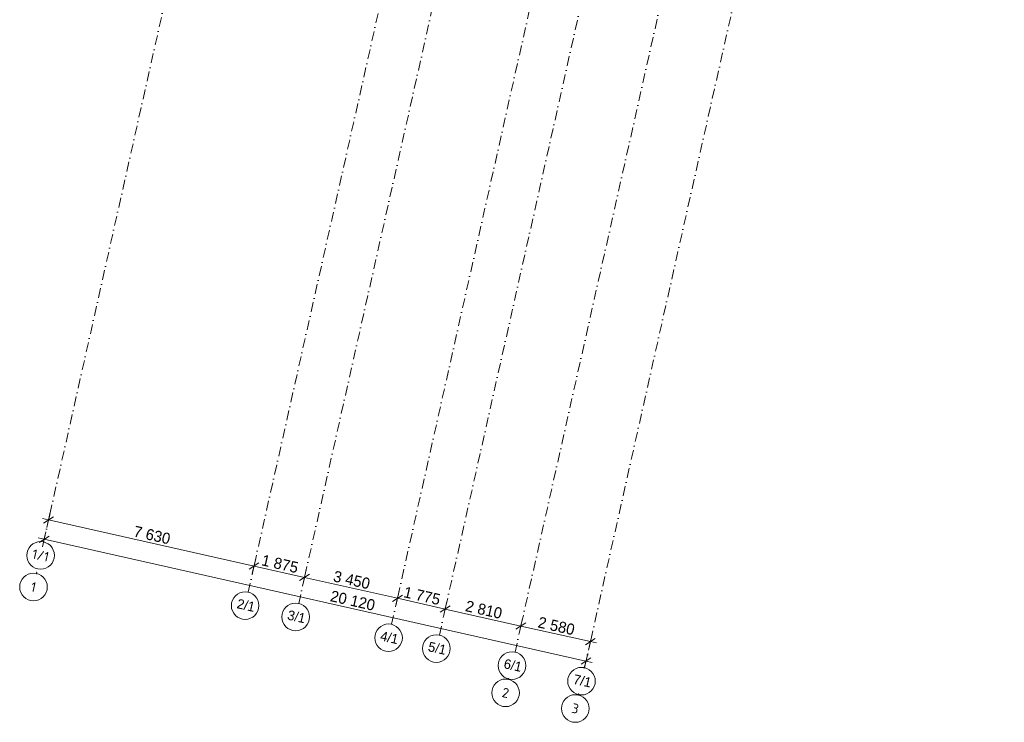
# Model space of a CAD drawing. Header units: millimetres. Extents: x -7213913 to -6930480, y 6129472 to 6353620.
# Tile 1 of 256: x -7212959 to -7177284, y 6129472 to 6154920. Entities that reach past the tile are written whole.
import ezdxf
from ezdxf.enums import TextEntityAlignment as Align

# ---------------------------------------------------------------- set-up
doc = ezdxf.new("R2010")
doc.units = ezdxf.units.MM
doc.header["$MEASUREMENT"] = 0
doc.linetypes.add('Штрихпунктирная', pattern=[670.277762, 352.777767, -176.388884, 0, -141.111112])
doc.layers.add('АР-Чертеж-Оси габаритные.АР', color=7, linetype='Continuous')
doc.layers.add('АР-Чертеж-Оси_Осевые размеры.АР', color=7, linetype='Continuous')
for name, color, linetype, lineweight in [('АР-Чертеж-Оси габаритные.АР_Ном._пера__120', 7, 'Continuous', 0), ('АР-Чертеж-Оси_Осевые размеры.АР_Ном._пера__1', 7, 'Continuous', 0), ('АР-Чертеж-Оси_Осевые размеры.АР_Ном._пера__120', 7, 'Continuous', 0)]:
    doc.layers.add(name, color=color, linetype=linetype, lineweight=lineweight)
doc.styles.add('РЎР“Р•РќР•Р\xa0Р\x98Р\xa0_РЎРўР\x98Р›Р¬_5', font='GOTHIC.TTF')
doc.styles.add('РЎР“Р•РќР•Р\xa0Р\x98Р\xa0_РЎРўР\x98Р›Р¬_7', font='isocpeur.ttf')
doc.dimstyles.new('СГЕНЕРИР_СТИЛЬ__10', dxfattribs={"dimtxt": 400, "dimasz": 285, "dimexe": 0.18, "dimexo": 0.0625, "dimgap": 0, "dimtad": 1, "dimdec": 0, "dimzin": 0, "dimdsep": 46, "dimtxsty": 'РЎР“Р•РќР•Р\xa0Р\x98Р\xa0_РЎРўР\x98Р›Р¬_5', "dimblk": 'ARROWHEAD_6', "dimblk1": 'ARROWHEAD_6', "dimblk2": 'ARROWHEAD_6', "dimcen": 0.09, "dimse1": 1, "dimse2": 1, "dimclrd": 7, "dimclre": 7, "dimclrt": 7, "dimazin": 0, "dimtfac": 1, "dimtdec": 4, "dimtmove": 2, "dimatfit": 3, "dimfxl": 1, "dimtolj": 1, "dimtzin": 0, "dimarcsym": 0})
doc.dimstyles.new('СГЕНЕРИР_СТИЛЬ__9', dxfattribs={"dimtxt": 400, "dimasz": 285, "dimexe": 0.18, "dimexo": 0.0625, "dimgap": 0, "dimtad": 1, "dimdec": 0, "dimzin": 0, "dimdsep": 46, "dimtxsty": 'РЎР“Р•РќР•Р\xa0Р\x98Р\xa0_РЎРўР\x98Р›Р¬_5', "dimblk": 'ARROWHEAD_6', "dimblk1": 'ARROWHEAD_6', "dimblk2": 'ARROWHEAD_6', "dimcen": 0.09, "dimse1": 1, "dimse2": 1, "dimclrd": 7, "dimclre": 7, "dimclrt": 7, "dimazin": 0, "dimtfac": 1, "dimtdec": 4, "dimtmove": 0, "dimatfit": 3, "dimfxl": 1, "dimtolj": 1, "dimtzin": 0, "dimarcsym": 0})

# ---------------------------------------------------------------- blocks, each defined once
blk = doc.blocks.new('Стандартный Маркер Сетки[178]_10', base_point=(-7196882, 6203729))
at = {"layer": 'АР-Чертеж-Оси_Осевые размеры.АР_Ном._пера__120', "color": 7, "linetype": 'Штрихпунктирная', "lineweight": 0}
for p, q in [((-7197101, 6202753), (-7196882, 6203729)), ((-7197101, 6202753), (-7211873, 6136981)), ((-7211873, 6136981), (-7212092, 6136005))]:
    blk.add_line(p, q, dxfattribs=at)
at = {"layer": 'АР-Чертеж-Оси_Осевые размеры.АР_Ном._пера__120', "color": 7, "linetype": 'Continuous', "lineweight": 0}
blk.add_circle((-7212202, 6135517), 500, dxfattribs=at)
at = {"layer": 'АР-Чертеж-Оси_Осевые размеры.АР_Ном._пера__120', "color": 7, "linetype": 'Штрихпунктирная', "lineweight": 0}
blk.add_point((-7211873, 6136981), dxfattribs=at)
blk.add_point((-7211873, 6136981), dxfattribs=at)
at = {"layer": 'АР-Чертеж-Оси_Осевые размеры.АР_Ном._пера__120', "color": 7, "lineweight": 0, "style": 'РЎР“Р•РќР•Р\xa0Р\x98Р\xa0_РЎРўР\x98Р›Р¬_7'}
blk.add_attdef('AC_MarkerText_1', text='', height=350, rotation=347.3417, dxfattribs=at).set_placement((-7212163, 6135688), align=Align.TOP_CENTER)
blk = doc.blocks.new('Стандартный Маркер Сетки[222]_10', base_point=(-7177284, 6199173))
at = {"layer": 'АР-Чертеж-Оси_Осевые размеры.АР_Ном._пера__120', "color": 7, "linetype": 'Штрихпунктирная', "lineweight": 0}
for p, q in [((-7177503, 6198198), (-7177284, 6199173)), ((-7177503, 6198198), (-7192275, 6132426)), ((-7192275, 6132426), (-7192494, 6131450))]:
    blk.add_line(p, q, dxfattribs=at)
at = {"layer": 'АР-Чертеж-Оси_Осевые размеры.АР_Ном._пера__120', "color": 7, "linetype": 'Continuous', "lineweight": 0}
blk.add_circle((-7192603, 6130962), 500, dxfattribs=at)
at = {"layer": 'АР-Чертеж-Оси_Осевые размеры.АР_Ном._пера__120', "color": 7, "linetype": 'Штрихпунктирная', "lineweight": 0}
blk.add_point((-7192275, 6132426), dxfattribs=at)
blk.add_point((-7192275, 6132426), dxfattribs=at)
at = {"layer": 'АР-Чертеж-Оси_Осевые размеры.АР_Ном._пера__120', "color": 7, "lineweight": 0, "style": 'РЎР“Р•РќР•Р\xa0Р\x98Р\xa0_РЎРўР\x98Р›Р¬_5'}
blk.add_attdef('AC_MarkerText_1', text='', height=350, rotation=347.3417, dxfattribs=at).set_placement((-7192533, 6131143), align=Align.TOP_CENTER)
blk = doc.blocks.new('Стандартный Маркер Сетки[223]_10', base_point=(-7189470, 6201910))
at = {"layer": 'АР-Чертеж-Оси_Осевые размеры.АР_Ном._пера__120', "color": 7, "linetype": 'Штрихпунктирная', "lineweight": 0}
for p, q in [((-7189689, 6200935), (-7189470, 6201910)), ((-7189689, 6200935), (-7204461, 6135163)), ((-7204461, 6135163), (-7204680, 6134187))]:
    blk.add_line(p, q, dxfattribs=at)
at = {"layer": 'АР-Чертеж-Оси_Осевые размеры.АР_Ном._пера__120', "color": 7, "linetype": 'Continuous', "lineweight": 0}
blk.add_circle((-7204790, 6133699), 500, dxfattribs=at)
at = {"layer": 'АР-Чертеж-Оси_Осевые размеры.АР_Ном._пера__120', "color": 7, "linetype": 'Штрихпунктирная', "lineweight": 0}
blk.add_point((-7204461, 6135163), dxfattribs=at)
blk.add_point((-7204461, 6135163), dxfattribs=at)
at = {"layer": 'АР-Чертеж-Оси_Осевые размеры.АР_Ном._пера__120', "color": 7, "lineweight": 0, "style": 'РЎР“Р•РќР•Р\xa0Р\x98Р\xa0_РЎРўР\x98Р›Р¬_5'}
blk.add_attdef('AC_MarkerText_1', text='', height=350, rotation=347.3417, dxfattribs=at).set_placement((-7204720, 6133880), align=Align.TOP_CENTER)
blk = doc.blocks.new('Стандартный Маркер Сетки[226]_10', base_point=(-7179801, 6199739))
at = {"layer": 'АР-Чертеж-Оси_Осевые размеры.АР_Ном._пера__120', "color": 7, "linetype": 'Штрихпунктирная', "lineweight": 0}
for p, q in [((-7180020, 6198763), (-7179801, 6199739)), ((-7180020, 6198763), (-7194792, 6132991)), ((-7194792, 6132991), (-7195011, 6132015))]:
    blk.add_line(p, q, dxfattribs=at)
at = {"layer": 'АР-Чертеж-Оси_Осевые размеры.АР_Ном._пера__120', "color": 7, "linetype": 'Continuous', "lineweight": 0}
blk.add_circle((-7195121, 6131527), 500, dxfattribs=at)
at = {"layer": 'АР-Чертеж-Оси_Осевые размеры.АР_Ном._пера__120', "color": 7, "linetype": 'Штрихпунктирная', "lineweight": 0}
blk.add_point((-7194792, 6132991), dxfattribs=at)
blk.add_point((-7194792, 6132991), dxfattribs=at)
at = {"layer": 'АР-Чертеж-Оси_Осевые размеры.АР_Ном._пера__120', "color": 7, "lineweight": 0, "style": 'РЎР“Р•РќР•Р\xa0Р\x98Р\xa0_РЎРўР\x98Р›Р¬_5'}
blk.add_attdef('AC_MarkerText_1', text='', height=350, rotation=347.3417, dxfattribs=at).set_placement((-7195051, 6131708), align=Align.TOP_CENTER)
blk = doc.blocks.new('Стандартный Маркер Сетки[227]_10', base_point=(-7182543, 6200354))
at = {"layer": 'АР-Чертеж-Оси_Осевые размеры.АР_Ном._пера__120', "color": 7, "linetype": 'Штрихпунктирная', "lineweight": 0}
for p, q in [((-7182762, 6199379), (-7182543, 6200354)), ((-7182762, 6199379), (-7197534, 6133607)), ((-7197534, 6133607), (-7197753, 6132631))]:
    blk.add_line(p, q, dxfattribs=at)
at = {"layer": 'АР-Чертеж-Оси_Осевые размеры.АР_Ном._пера__120', "color": 7, "linetype": 'Continuous', "lineweight": 0}
blk.add_circle((-7197862, 6132143), 500, dxfattribs=at)
at = {"layer": 'АР-Чертеж-Оси_Осевые размеры.АР_Ном._пера__120', "color": 7, "linetype": 'Штрихпунктирная', "lineweight": 0}
blk.add_point((-7197534, 6133607), dxfattribs=at)
blk.add_point((-7197534, 6133607), dxfattribs=at)
at = {"layer": 'АР-Чертеж-Оси_Осевые размеры.АР_Ном._пера__120', "color": 7, "lineweight": 0, "style": 'РЎР“Р•РќР•Р\xa0Р\x98Р\xa0_РЎРўР\x98Р›Р¬_5'}
blk.add_attdef('AC_MarkerText_1', text='', height=350, rotation=347.3417, dxfattribs=at).set_placement((-7197792, 6132324), align=Align.TOP_CENTER)
blk = doc.blocks.new('Стандартный Маркер Сетки[228]_10', base_point=(-7184274, 6200743))
at = {"layer": 'АР-Чертеж-Оси_Осевые размеры.АР_Ном._пера__120', "color": 7, "linetype": 'Штрихпунктирная', "lineweight": 0}
for p, q in [((-7184494, 6199768), (-7184274, 6200743)), ((-7184494, 6199768), (-7199266, 6133996)), ((-7199266, 6133996), (-7199485, 6133020))]:
    blk.add_line(p, q, dxfattribs=at)
at = {"layer": 'АР-Чертеж-Оси_Осевые размеры.АР_Ном._пера__120', "color": 7, "linetype": 'Continuous', "lineweight": 0}
blk.add_circle((-7199594, 6132532), 500, dxfattribs=at)
at = {"layer": 'АР-Чертеж-Оси_Осевые размеры.АР_Ном._пера__120', "color": 7, "linetype": 'Штрихпунктирная', "lineweight": 0}
blk.add_point((-7199266, 6133996), dxfattribs=at)
blk.add_point((-7199266, 6133996), dxfattribs=at)
at = {"layer": 'АР-Чертеж-Оси_Осевые размеры.АР_Ном._пера__120', "color": 7, "lineweight": 0, "style": 'РЎР“Р•РќР•Р\xa0Р\x98Р\xa0_РЎРўР\x98Р›Р¬_5'}
blk.add_attdef('AC_MarkerText_1', text='', height=350, rotation=347.3417, dxfattribs=at).set_placement((-7199524, 6132713), align=Align.TOP_CENTER)
blk = doc.blocks.new('Стандартный Маркер Сетки[229]_10', base_point=(-7187641, 6201499))
at = {"layer": 'АР-Чертеж-Оси_Осевые размеры.АР_Ном._пера__120', "color": 7, "linetype": 'Штрихпунктирная', "lineweight": 0}
for p, q in [((-7187860, 6200524), (-7187641, 6201499)), ((-7187860, 6200524), (-7202632, 6134752)), ((-7202632, 6134752), (-7202851, 6133776))]:
    blk.add_line(p, q, dxfattribs=at)
at = {"layer": 'АР-Чертеж-Оси_Осевые размеры.АР_Ном._пера__120', "color": 7, "linetype": 'Continuous', "lineweight": 0}
blk.add_circle((-7202960, 6133288), 500, dxfattribs=at)
at = {"layer": 'АР-Чертеж-Оси_Осевые размеры.АР_Ном._пера__120', "color": 7, "linetype": 'Штрихпунктирная', "lineweight": 0}
blk.add_point((-7202632, 6134752), dxfattribs=at)
blk.add_point((-7202632, 6134752), dxfattribs=at)
at = {"layer": 'АР-Чертеж-Оси_Осевые размеры.АР_Ном._пера__120', "color": 7, "lineweight": 0, "style": 'РЎР“Р•РќР•Р\xa0Р\x98Р\xa0_РЎРўР\x98Р›Р¬_5'}
blk.add_attdef('AC_MarkerText_1', text='', height=350, rotation=347.3417, dxfattribs=at).set_placement((-7202890, 6133469), align=Align.TOP_CENTER)
blk = doc.blocks.new('Стандартный Маркер Сетки[231]_1', base_point=(-7212339, 6134905))
at = {"layer": 'АР-Чертеж-Оси габаритные.АР_Ном._пера__120', "color": 7, "linetype": 'Штрихпунктирная', "lineweight": 0}
blk.add_line((-7212339, 6134905), (-7212349, 6134860), dxfattribs=at)
at = {"layer": 'АР-Чертеж-Оси габаритные.АР_Ном._пера__120', "color": 7, "linetype": 'Continuous', "lineweight": 0}
blk.add_circle((-7212459, 6134372), 500, dxfattribs=at)
at = {"layer": 'АР-Чертеж-Оси габаритные.АР_Ном._пера__120', "color": 7, "linetype": 'Штрихпунктирная', "lineweight": 0}
for p in [(-7212349, 6134860), (-7212349, 6134860), (-7212349, 6134860), (-7212339, 6134905)]:
    blk.add_point(p, dxfattribs=at)
at = {"layer": 'АР-Чертеж-Оси габаритные.АР_Ном._пера__120', "color": 7, "lineweight": 0, "style": 'РЎР“Р•РќР•Р\xa0Р\x98Р\xa0_РЎРўР\x98Р›Р¬_7'}
blk.add_attdef('AC_MarkerText_1', text='', height=350, rotation=347.3417, dxfattribs=at).set_placement((-7212420, 6134543), align=Align.TOP_CENTER)
blk = doc.blocks.new('Стандартный Маркер Сетки[232]_1', base_point=(-7192707, 6130499))
at = {"layer": 'АР-Чертеж-Оси габаритные.АР_Ном._пера__120', "color": 7, "linetype": 'Штрихпунктирная', "lineweight": 0}
blk.add_line((-7192707, 6130499), (-7192716, 6130460), dxfattribs=at)
at = {"layer": 'АР-Чертеж-Оси габаритные.АР_Ном._пера__120', "color": 7, "linetype": 'Continuous', "lineweight": 0}
blk.add_circle((-7192826, 6129972), 500, dxfattribs=at)
at = {"layer": 'АР-Чертеж-Оси габаритные.АР_Ном._пера__120', "color": 7, "linetype": 'Штрихпунктирная', "lineweight": 0}
for p in [(-7192716, 6130460), (-7192716, 6130460), (-7192716, 6130460), (-7192707, 6130499)]:
    blk.add_point(p, dxfattribs=at)
at = {"layer": 'АР-Чертеж-Оси габаритные.АР_Ном._пера__120', "color": 7, "lineweight": 0, "style": 'РЎР“Р•РќР•Р\xa0Р\x98Р\xa0_РЎРўР\x98Р›Р¬_7'}
blk.add_attdef('AC_MarkerText_1', text='', height=350, rotation=347.3417, dxfattribs=at).set_placement((-7192787, 6130142), align=Align.TOP_CENTER)
blk = doc.blocks.new('Стандартный Маркер Сетки[233]_1', base_point=(-7195238, 6131050))
at = {"layer": 'АР-Чертеж-Оси габаритные.АР_Ном._пера__120', "color": 7, "linetype": 'Штрихпунктирная', "lineweight": 0}
blk.add_line((-7195238, 6131050), (-7195243, 6131027), dxfattribs=at)
at = {"layer": 'АР-Чертеж-Оси габаритные.АР_Ном._пера__120', "color": 7, "linetype": 'Continuous', "lineweight": 0}
blk.add_circle((-7195353, 6130539), 500, dxfattribs=at)
at = {"layer": 'АР-Чертеж-Оси габаритные.АР_Ном._пера__120', "color": 7, "linetype": 'Штрихпунктирная', "lineweight": 0}
for p in [(-7195243, 6131027), (-7195243, 6131027), (-7195243, 6131027), (-7195238, 6131050)]:
    blk.add_point(p, dxfattribs=at)
at = {"layer": 'АР-Чертеж-Оси габаритные.АР_Ном._пера__120', "color": 7, "lineweight": 0, "style": 'РЎР“Р•РќР•Р\xa0Р\x98Р\xa0_РЎРўР\x98Р›Р¬_7'}
blk.add_attdef('AC_MarkerText_1', text='', height=350, rotation=347.3417, dxfattribs=at).set_placement((-7195315, 6130710), align=Align.TOP_CENTER)
blk = doc.blocks.new('Стандартный Маркер Сетки[234]_1', base_point=(-7212339, 6134905))
at = {"layer": 'АР-Чертеж-Оси габаритные.АР_Ном._пера__120', "color": 7, "linetype": 'Штрихпунктирная', "lineweight": 0}
blk.add_line((-7212339, 6134905), (-7212349, 6134860), dxfattribs=at)
at = {"layer": 'АР-Чертеж-Оси габаритные.АР_Ном._пера__120', "color": 7, "linetype": 'Continuous', "lineweight": 0}
blk.add_circle((-7212459, 6134372), 500, dxfattribs=at)
at = {"layer": 'АР-Чертеж-Оси габаритные.АР_Ном._пера__120', "color": 7, "linetype": 'Штрихпунктирная', "lineweight": 0}
for p in [(-7212349, 6134860), (-7212349, 6134860), (-7212349, 6134860), (-7212339, 6134905)]:
    blk.add_point(p, dxfattribs=at)
at = {"layer": 'АР-Чертеж-Оси габаритные.АР_Ном._пера__120', "color": 7, "lineweight": 0, "style": 'РЎР“Р•РќР•Р\xa0Р\x98Р\xa0_РЎРўР\x98Р›Р¬_7'}
blk.add_attdef('AC_MarkerText_1', text='', height=350, rotation=347.3417, dxfattribs=at).set_placement((-7212420, 6134543), align=Align.TOP_CENTER)
blk = doc.blocks.new('Стандартный Маркер Сетки[235]_1', base_point=(-7195238, 6131050))
at = {"layer": 'АР-Чертеж-Оси габаритные.АР_Ном._пера__120', "color": 7, "linetype": 'Штрихпунктирная', "lineweight": 0}
blk.add_line((-7195238, 6131050), (-7195243, 6131027), dxfattribs=at)
at = {"layer": 'АР-Чертеж-Оси габаритные.АР_Ном._пера__120', "color": 7, "linetype": 'Continuous', "lineweight": 0}
blk.add_circle((-7195353, 6130539), 500, dxfattribs=at)
at = {"layer": 'АР-Чертеж-Оси габаритные.АР_Ном._пера__120', "color": 7, "linetype": 'Штрихпунктирная', "lineweight": 0}
for p in [(-7195243, 6131027), (-7195243, 6131027), (-7195243, 6131027), (-7195238, 6131050)]:
    blk.add_point(p, dxfattribs=at)
at = {"layer": 'АР-Чертеж-Оси габаритные.АР_Ном._пера__120', "color": 7, "lineweight": 0, "style": 'РЎР“Р•РќР•Р\xa0Р\x98Р\xa0_РЎРўР\x98Р›Р¬_7'}
blk.add_attdef('AC_MarkerText_1', text='', height=350, rotation=347.3417, dxfattribs=at).set_placement((-7195315, 6130710), align=Align.TOP_CENTER)
blk = doc.blocks.new('Стандартный Маркер Сетки[236]_1', base_point=(-7212339, 6134905))
at = {"layer": 'АР-Чертеж-Оси габаритные.АР_Ном._пера__120', "color": 7, "linetype": 'Штрихпунктирная', "lineweight": 0}
blk.add_line((-7212339, 6134905), (-7212349, 6134860), dxfattribs=at)
at = {"layer": 'АР-Чертеж-Оси габаритные.АР_Ном._пера__120', "color": 7, "linetype": 'Continuous', "lineweight": 0}
blk.add_circle((-7212459, 6134372), 500, dxfattribs=at)
at = {"layer": 'АР-Чертеж-Оси габаритные.АР_Ном._пера__120', "color": 7, "linetype": 'Штрихпунктирная', "lineweight": 0}
for p in [(-7212349, 6134860), (-7212349, 6134860), (-7212349, 6134860), (-7212339, 6134905)]:
    blk.add_point(p, dxfattribs=at)
at = {"layer": 'АР-Чертеж-Оси габаритные.АР_Ном._пера__120', "color": 7, "lineweight": 0, "style": 'РЎР“Р•РќР•Р\xa0Р\x98Р\xa0_РЎРўР\x98Р›Р¬_7'}
blk.add_attdef('AC_MarkerText_1', text='', height=350, rotation=347.3417, dxfattribs=at).set_placement((-7212420, 6134543), align=Align.TOP_CENTER)
blk = doc.blocks.new('Стандартный Маркер Сетки[237]_1', base_point=(-7192707, 6130499))
at = {"layer": 'АР-Чертеж-Оси габаритные.АР_Ном._пера__120', "color": 7, "linetype": 'Штрихпунктирная', "lineweight": 0}
blk.add_line((-7192707, 6130499), (-7192716, 6130460), dxfattribs=at)
at = {"layer": 'АР-Чертеж-Оси габаритные.АР_Ном._пера__120', "color": 7, "linetype": 'Continuous', "lineweight": 0}
blk.add_circle((-7192826, 6129972), 500, dxfattribs=at)
at = {"layer": 'АР-Чертеж-Оси габаритные.АР_Ном._пера__120', "color": 7, "linetype": 'Штрихпунктирная', "lineweight": 0}
for p in [(-7192716, 6130460), (-7192716, 6130460), (-7192716, 6130460), (-7192707, 6130499)]:
    blk.add_point(p, dxfattribs=at)
at = {"layer": 'АР-Чертеж-Оси габаритные.АР_Ном._пера__120', "color": 7, "lineweight": 0, "style": 'РЎР“Р•РќР•Р\xa0Р\x98Р\xa0_РЎРўР\x98Р›Р¬_7'}
blk.add_attdef('AC_MarkerText_1', text='', height=350, rotation=347.3417, dxfattribs=at).set_placement((-7192787, 6130142), align=Align.TOP_CENTER)
blk = doc.blocks.new('Стандартный Маркер Сетки[238]_1', base_point=(-7195238, 6131050))
at = {"layer": 'АР-Чертеж-Оси габаритные.АР_Ном._пера__120', "color": 7, "linetype": 'Штрихпунктирная', "lineweight": 0}
blk.add_line((-7195238, 6131050), (-7195243, 6131027), dxfattribs=at)
at = {"layer": 'АР-Чертеж-Оси габаритные.АР_Ном._пера__120', "color": 7, "linetype": 'Continuous', "lineweight": 0}
blk.add_circle((-7195353, 6130539), 500, dxfattribs=at)
at = {"layer": 'АР-Чертеж-Оси габаритные.АР_Ном._пера__120', "color": 7, "linetype": 'Штрихпунктирная', "lineweight": 0}
for p in [(-7195243, 6131027), (-7195243, 6131027), (-7195243, 6131027), (-7195238, 6131050)]:
    blk.add_point(p, dxfattribs=at)
at = {"layer": 'АР-Чертеж-Оси габаритные.АР_Ном._пера__120', "color": 7, "lineweight": 0, "style": 'РЎР“Р•РќР•Р\xa0Р\x98Р\xa0_РЎРўР\x98Р›Р¬_7'}
blk.add_attdef('AC_MarkerText_1', text='', height=350, rotation=347.3417, dxfattribs=at).set_placement((-7195315, 6130710), align=Align.TOP_CENTER)
blk = doc.blocks.new('Стандартный Маркер Сетки[239]_1', base_point=(-7212339, 6134905))
at = {"layer": 'АР-Чертеж-Оси габаритные.АР_Ном._пера__120', "color": 7, "linetype": 'Штрихпунктирная', "lineweight": 0}
blk.add_line((-7212339, 6134905), (-7212349, 6134860), dxfattribs=at)
at = {"layer": 'АР-Чертеж-Оси габаритные.АР_Ном._пера__120', "color": 7, "linetype": 'Continuous', "lineweight": 0}
blk.add_circle((-7212459, 6134372), 500, dxfattribs=at)
at = {"layer": 'АР-Чертеж-Оси габаритные.АР_Ном._пера__120', "color": 7, "linetype": 'Штрихпунктирная', "lineweight": 0}
for p in [(-7212349, 6134860), (-7212349, 6134860), (-7212349, 6134860), (-7212339, 6134905)]:
    blk.add_point(p, dxfattribs=at)
at = {"layer": 'АР-Чертеж-Оси габаритные.АР_Ном._пера__120', "color": 7, "lineweight": 0, "style": 'РЎР“Р•РќР•Р\xa0Р\x98Р\xa0_РЎРўР\x98Р›Р¬_7'}
blk.add_attdef('AC_MarkerText_1', text='', height=350, rotation=347.3417, dxfattribs=at).set_placement((-7212420, 6134543), align=Align.TOP_CENTER)
blk = doc.blocks.new('Стандартный Маркер Сетки[240]_1', base_point=(-7195238, 6131050))
at = {"layer": 'АР-Чертеж-Оси габаритные.АР_Ном._пера__120', "color": 7, "linetype": 'Штрихпунктирная', "lineweight": 0}
blk.add_line((-7195238, 6131050), (-7195243, 6131027), dxfattribs=at)
at = {"layer": 'АР-Чертеж-Оси габаритные.АР_Ном._пера__120', "color": 7, "linetype": 'Continuous', "lineweight": 0}
blk.add_circle((-7195353, 6130539), 500, dxfattribs=at)
at = {"layer": 'АР-Чертеж-Оси габаритные.АР_Ном._пера__120', "color": 7, "linetype": 'Штрихпунктирная', "lineweight": 0}
for p in [(-7195243, 6131027), (-7195243, 6131027), (-7195243, 6131027), (-7195238, 6131050)]:
    blk.add_point(p, dxfattribs=at)
at = {"layer": 'АР-Чертеж-Оси габаритные.АР_Ном._пера__120', "color": 7, "lineweight": 0, "style": 'РЎР“Р•РќР•Р\xa0Р\x98Р\xa0_РЎРўР\x98Р›Р¬_7'}
blk.add_attdef('AC_MarkerText_1', text='', height=350, rotation=347.3417, dxfattribs=at).set_placement((-7195315, 6130710), align=Align.TOP_CENTER)
blk = doc.blocks.new('*D1315', base_point=(-6566190, 6562678))
at = {"layer": 'АР-Чертеж-Оси_Осевые размеры.АР_Ном._пера__1', "color": 7, "linetype": 'Continuous', "lineweight": 0, "transparency": 16777216}
for p, q in [((-7212132, 6136852), (-7211913, 6136803)), ((-7211734, 6136916), (-7212092, 6136689)), ((-7211974, 6136529), (-7211851, 6137077)), ((-7211913, 6136803), (-7204468, 6135131)), ((-7204289, 6135244), (-7204647, 6135017)), ((-7204530, 6134857), (-7204407, 6135405))]:
    blk.add_line(p, q, dxfattribs=at)
at = {"layer": 'АР-Чертеж-Оси_Осевые размеры.АР_Ном._пера__1', "color": 7, "lineweight": 0, "transparency": 16777216, "insert": (-7208861, 6136200), "char_height": 400, "attachment_point": 7, "rotation": 347.3417, "style": 'РЎР“Р•РќР•Р\xa0Р\x98Р\xa0_РЎРўР\x98Р›Р¬_5'}
blk.add_mtext('\\A1;{\\pql;\\fCentury Gothic|b0|i0|c204|p0;\\W1.000000;7\xa0630}', dxfattribs=at)
blk = doc.blocks.new('ARROWHEAD_6')
at = {"color": 0, "linetype": 'Continuous', "lineweight": 0}
for p, q in [((0, 0), (-1, 0)), ((-0.5, -0.5), (0.5, 0.5))]:
    blk.add_line(p, q, dxfattribs=at)
blk = doc.blocks.new('*D1316', base_point=(-6566190, 6562678))
at = {"layer": 'АР-Чертеж-Оси_Осевые размеры.АР_Ном._пера__1', "color": 7, "linetype": 'Continuous', "lineweight": 0, "transparency": 16777216}
for p, q in [((-7211913, 6136803), (-7204468, 6135131)), ((-7204289, 6135244), (-7204647, 6135017)), ((-7204530, 6134857), (-7204407, 6135405)), ((-7204468, 6135131), (-7202639, 6134720)), ((-7202460, 6134834), (-7202818, 6134607)), ((-7202700, 6134446), (-7202577, 6134995))]:
    blk.add_line(p, q, dxfattribs=at)
at = {"layer": 'АР-Чертеж-Оси_Осевые размеры.АР_Ном._пера__1', "color": 7, "lineweight": 0, "transparency": 16777216, "insert": (-7204224, 6135158), "char_height": 400, "attachment_point": 7, "rotation": 347.3417, "style": 'РЎР“Р•РќР•Р\xa0Р\x98Р\xa0_РЎРўР\x98Р›Р¬_5'}
blk.add_mtext('\\A1;{\\pql;\\fCentury Gothic|b0|i0|c204|p0;\\W1.000000;1\xa0875}', dxfattribs=at)
blk = doc.blocks.new('*D1317', base_point=(-6566190, 6562678))
at = {"layer": 'АР-Чертеж-Оси_Осевые размеры.АР_Ном._пера__1', "color": 7, "linetype": 'Continuous', "lineweight": 0, "transparency": 16777216}
for p, q in [((-7204468, 6135131), (-7202639, 6134720)), ((-7202460, 6134834), (-7202818, 6134607)), ((-7202700, 6134446), (-7202577, 6134995)), ((-7202639, 6134720), (-7199273, 6133964)), ((-7199093, 6134078), (-7199452, 6133851)), ((-7199334, 6133690), (-7199211, 6134238)), ((-7199273, 6133964), (-7197541, 6133575))]:
    blk.add_line(p, q, dxfattribs=at)
at = {"layer": 'АР-Чертеж-Оси_Осевые размеры.АР_Ном._пера__1', "color": 7, "lineweight": 0, "transparency": 16777216, "insert": (-7201626, 6134575), "char_height": 400, "attachment_point": 7, "rotation": 347.3417, "style": 'РЎР“Р•РќР•Р\xa0Р\x98Р\xa0_РЎРўР\x98Р›Р¬_5'}
blk.add_mtext('\\A1;{\\pql;\\fCentury Gothic|b0|i0|c204|p0;\\W1.000000;3\xa0450}', dxfattribs=at)
blk = doc.blocks.new('*D1318', base_point=(-6566190, 6562678))
at = {"layer": 'АР-Чертеж-Оси_Осевые размеры.АР_Ном._пера__1', "color": 7, "linetype": 'Continuous', "lineweight": 0, "transparency": 16777216}
for p, q in [((-7199093, 6134078), (-7199452, 6133851)), ((-7199334, 6133690), (-7199211, 6134238)), ((-7199273, 6133964), (-7197541, 6133575)), ((-7197362, 6133689), (-7197720, 6133462)), ((-7197602, 6133301), (-7197479, 6133850)), ((-7197541, 6133575), (-7194799, 6132959))]:
    blk.add_line(p, q, dxfattribs=at)
at = {"layer": 'АР-Чертеж-Оси_Осевые размеры.АР_Ном._пера__1', "color": 7, "lineweight": 0, "transparency": 16777216, "insert": (-7199077, 6134002), "char_height": 400, "attachment_point": 7, "rotation": 347.3417, "style": 'РЎР“Р•РќР•Р\xa0Р\x98Р\xa0_РЎРўР\x98Р›Р¬_5'}
blk.add_mtext('\\A1;{\\pql;\\fCentury Gothic|b0|i0|c204|p0;\\W1.000000;1\xa0775}', dxfattribs=at)
blk = doc.blocks.new('*D1319', base_point=(-6566190, 6562678))
at = {"layer": 'АР-Чертеж-Оси_Осевые размеры.АР_Ном._пера__1', "color": 7, "linetype": 'Continuous', "lineweight": 0, "transparency": 16777216}
for p, q in [((-7197362, 6133689), (-7197720, 6133462)), ((-7197602, 6133301), (-7197479, 6133850)), ((-7197541, 6133575), (-7194799, 6132959)), ((-7194620, 6133073), (-7194978, 6132846)), ((-7194861, 6132685), (-7194737, 6133234)), ((-7194799, 6132959), (-7192282, 6132394))]:
    blk.add_line(p, q, dxfattribs=at)
at = {"layer": 'АР-Чертеж-Оси_Осевые размеры.АР_Ном._пера__1', "color": 7, "lineweight": 0, "transparency": 16777216, "insert": (-7196840, 6133500), "char_height": 400, "attachment_point": 7, "rotation": 347.3417, "style": 'РЎР“Р•РќР•Р\xa0Р\x98Р\xa0_РЎРўР\x98Р›Р¬_5'}
blk.add_mtext('\\A1;{\\pql;\\fCentury Gothic|b0|i0|c204|p0;\\W1.000000;2\xa0810}', dxfattribs=at)
blk = doc.blocks.new('*D1320', base_point=(-6566190, 6562678))
at = {"layer": 'АР-Чертеж-Оси_Осевые размеры.АР_Ном._пера__1', "color": 7, "linetype": 'Continuous', "lineweight": 0, "transparency": 16777216}
for p, q in [((-7194620, 6133073), (-7194978, 6132846)), ((-7194861, 6132685), (-7194737, 6133234)), ((-7194799, 6132959), (-7192282, 6132394)), ((-7192343, 6132120), (-7192220, 6132668)), ((-7192461, 6132280), (-7192103, 6132507)), ((-7192282, 6132394), (-7192062, 6132345))]:
    blk.add_line(p, q, dxfattribs=at)
at = {"layer": 'АР-Чертеж-Оси_Осевые размеры.АР_Ном._пера__1', "color": 7, "lineweight": 0, "transparency": 16777216, "insert": (-7194211, 6132909), "char_height": 400, "attachment_point": 7, "rotation": 347.3417, "style": 'РЎР“Р•РќР•Р\xa0Р\x98Р\xa0_РЎРўР\x98Р›Р¬_5'}
blk.add_mtext('\\A1;{\\pql;\\fCentury Gothic|b0|i0|c204|p0;\\W1.000000;2\xa0580}', dxfattribs=at)
blk = doc.blocks.new('*D1321', base_point=(-6566190, 6562678))
at = {"layer": 'АР-Чертеж-Оси_Осевые размеры.АР_Ном._пера__1', "color": 7, "linetype": 'Continuous', "lineweight": 0, "transparency": 16777216}
for p, q in [((-7212290, 6136149), (-7212071, 6136100)), ((-7211892, 6136213), (-7212250, 6135986)), ((-7212132, 6135825), (-7212009, 6136374)), ((-7212071, 6136100), (-7192440, 6131691)), ((-7192501, 6131416), (-7192378, 6131965)), ((-7192619, 6131577), (-7192261, 6131804)), ((-7192440, 6131691), (-7192220, 6131641))]:
    blk.add_line(p, q, dxfattribs=at)
at = {"layer": 'АР-Чертеж-Оси_Осевые размеры.АР_Ном._пера__1', "color": 7, "lineweight": 0, "transparency": 16777216, "insert": (-7201735, 6133860), "char_height": 400, "attachment_point": 7, "rotation": 347.3417, "style": 'РЎР“Р•РќР•Р\xa0Р\x98Р\xa0_РЎРўР\x98Р›Р¬_5'}
blk.add_mtext('\\A1;{\\pql;\\fCentury Gothic|b0|i0|c204|p0;\\W1.000000;20\xa0120}', dxfattribs=at)

msp = doc.modelspace()

# ---------------------------------------------------------------- block references
at = {"layer": 'АР-Чертеж-Оси габаритные.АР', "color": 8, "linetype": 'Continuous', "lineweight": 15}
for name, p, values in [('Стандартный Маркер Сетки[231]_1', (-7212339.1, 6134904.9), {'AC_MarkerText_1': '1'}), ('Стандартный Маркер Сетки[234]_1', (-7212339.1, 6134904.9), {'AC_MarkerText_1': '1'}), ('Стандартный Маркер Сетки[236]_1', (-7212339.1, 6134904.9), {'AC_MarkerText_1': '1'}), ('Стандартный Маркер Сетки[239]_1', (-7212339.1, 6134904.9), {'AC_MarkerText_1': '1'}), ('Стандартный Маркер Сетки[233]_1', (-7195238.1, 6131050.2), {'AC_MarkerText_1': '2'}), ('Стандартный Маркер Сетки[235]_1', (-7195238.1, 6131050.2), {'AC_MarkerText_1': '2'}), ('Стандартный Маркер Сетки[238]_1', (-7195238.1, 6131050.2), {'AC_MarkerText_1': '2'}), ('Стандартный Маркер Сетки[240]_1', (-7195238.1, 6131050.2), {'AC_MarkerText_1': '2'}), ('Стандартный Маркер Сетки[232]_1', (-7192707.5, 6130498.7), {'AC_MarkerText_1': '3'}), ('Стандартный Маркер Сетки[237]_1', (-7192707.5, 6130498.7), {'AC_MarkerText_1': '3'})]:
    msp.add_blockref(name, p, dxfattribs=at).add_auto_attribs(values)
at = {"layer": 'АР-Чертеж-Оси_Осевые размеры.АР', "color": 8, "linetype": 'Continuous', "lineweight": 15}
for name, p, values in [('Стандартный Маркер Сетки[178]_10', (-7196881.6, 6203728.6), {'AC_MarkerText_1': '1/1'}), ('Стандартный Маркер Сетки[223]_10', (-7189470, 6201910.2), {'AC_MarkerText_1': '2/1'}), ('Стандартный Маркер Сетки[229]_10', (-7187640.5, 6201499.3), {'AC_MarkerText_1': '3/1'}), ('Стандартный Маркер Сетки[228]_10', (-7184274.4, 6200743.3), {'AC_MarkerText_1': '4/1'}), ('Стандартный Маркер Сетки[227]_10', (-7182542.5, 6200354.4), {'AC_MarkerText_1': '5/1'}), ('Стандартный Маркер Сетки[226]_10', (-7179800.8, 6199738.6), {'AC_MarkerText_1': '6/1'}), ('Стандартный Маркер Сетки[222]_10', (-7177283.5, 6199173.2), {'AC_MarkerText_1': '7/1'})]:
    msp.add_blockref(name, p, dxfattribs=at).add_auto_attribs(values)

# ---------------------------------------------------------------- dimensions: what is measured, and where the dimension line sits
at = {"layer": 'АР-Чертеж-Оси_Осевые размеры.АР', "color": 7, "linetype": 'Continuous', "lineweight": 0}
for base, p1, p2, dimstyle, picture, middle in [((-7204468.3, 6135131), (-7212201.5, 6135517.3), (-7204789.9, 6133699), 'СГЕНЕРИР_СТИЛЬ__9', '*D1315', (-7208147.4, 6136244.3)), ((-7202638.8, 6134720.1), (-7204789.9, 6133699), (-7202960.4, 6133288.1), 'СГЕНЕРИР_СТИЛЬ__9', '*D1316', (-7203510.5, 6135202.8)), ((-7192439.8, 6131690.7), (-7212201.5, 6135517.3), (-7192603.4, 6130962), 'СГЕНЕРИР_СТИЛЬ__10', '*D1321', (-7200873.3, 6133871.8)), ((-7199272.6, 6133964.1), (-7202960.4, 6133288.1), (-7199594.3, 6132532.1), 'СГЕНЕРИР_СТИЛЬ__9', '*D1317', (-7200912.7, 6134619.4)), ((-7197540.8, 6133575.1), (-7199594.3, 6132532.1), (-7197862.4, 6132143.1), 'СГЕНЕРИР_СТИЛЬ__9', '*D1318', (-7198363.7, 6134046.9)), ((-7194799.1, 6132959.3), (-7197862.4, 6132143.1), (-7195120.7, 6131527.4), 'СГЕНЕРИР_СТИЛЬ__9', '*D1319', (-7196126.9, 6133544.5)), ((-7192281.8, 6132394), (-7195120.7, 6131527.4), (-7192603.4, 6130962), 'СГЕНЕРИР_СТИЛЬ__9', '*D1320', (-7193497.4, 6132954))]:
    dim = msp.add_linear_dim(base=base, p1=p1, p2=p2, angle=347.34172, dimstyle=dimstyle, dxfattribs=at)
    dim.commit()
    dim.dimension.update_dxf_attribs({"geometry": picture, "text_midpoint": middle, "dimtype": 160, "text_rotation": 347.34172})

doc.saveas('drawing.dxf')
